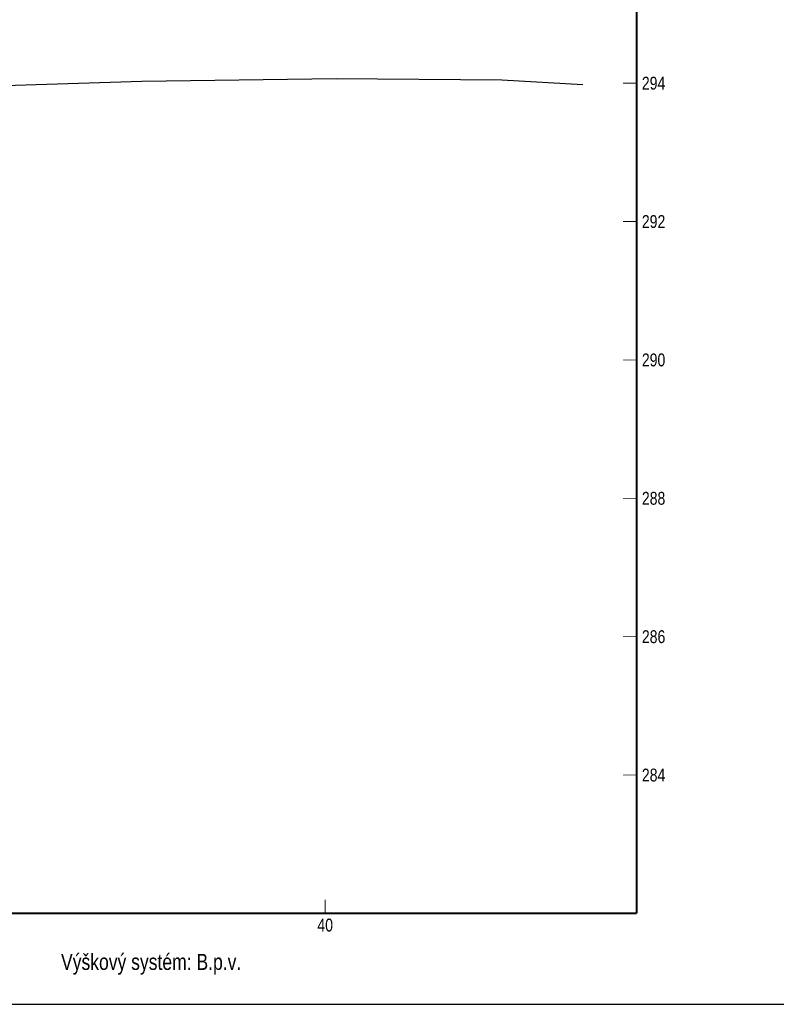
# Model space of a CAD drawing. Header units: metres. Extents: x -3.7 to 58.3, y 280.7 to 309.4.
# Tile 3 of 10: x 35.6 to 46.5, y 280.7 to 294.9. Entities that reach past the tile are written whole.
import ezdxf
from ezdxf.enums import TextEntityAlignment as Align

# ---------------------------------------------------------------- set-up
doc = ezdxf.new("R2010")
doc.units = ezdxf.units.M
doc.linetypes.add('SOLID', pattern=[0])
doc.layers.add('_GTC_pomoc_netisk', color=4, linetype='Continuous', plot=False)
doc.layers.add('_GTC_teren', color=3, linetype='Continuous')
doc.styles.add('ARIAL', font='arial.ttf', dxfattribs={"width": 0.9})

msp = doc.modelspace()

# ---------------------------------------------------------------- linework, layer by layer
at = {"color": 7, "linetype": 'SOLID'}
for points, const_width in [([(44.5, 282), (44.5, 306)], 0.03), ([(44.5, 294), (44.3, 294)], 0.012), ([(44.5, 292), (44.3, 292)], 0.012), ([(44.5, 290), (44.3, 290)], 0.012), ([(44.5, 288), (44.3, 288)], 0.012), ([(44.5, 286), (44.3, 286)], 0.012), ([(44.5, 284), (44.3, 284)], 0.012), ([(40, 282), (40, 282.2)], 0.012), ([(-1.5, 282), (44.5, 282)], 0.03)]:
    msp.add_lwpolyline(points, dxfattribs=dict(at, const_width=const_width))
at = {"layer": '_GTC_pomoc_netisk'}
msp.add_lwpolyline([(-3.708, 280.687), (58.292, 280.687), (58.292, 309.387), (-3.708, 309.387)], close=True, dxfattribs=at)
at = {"layer": '_GTC_teren', "linetype": 'Continuous', "lineweight": -3}
msp.add_lwpolyline([(33.992, 293.921), (37.349, 294.027), (40.16, 294.068), (42.554, 294.047), (43.721, 293.983)], dxfattribs=at)

# ---------------------------------------------------------------- texts
at = {"color": 7, "style": 'ARIAL', "width": 0.78}
for s, p in [('294', (44.575, 294)), ('292', (44.575, 292)), ('290', (44.575, 290)), ('288', (44.575, 288)), ('286', (44.575, 286)), ('284', (44.575, 284))]:
    msp.add_text(s, height=0.186, dxfattribs=at).set_placement(p, align=Align.MIDDLE_LEFT)
msp.add_text('40', height=0.186, dxfattribs=at).set_placement((40, 281.925), align=Align.TOP_CENTER)
msp.add_text('Výškový systém: B.p.v.', height=0.2325, dxfattribs=at).set_placement((38.788, 281.3), align=Align.MIDDLE_RIGHT)

doc.saveas('drawing.dxf')
